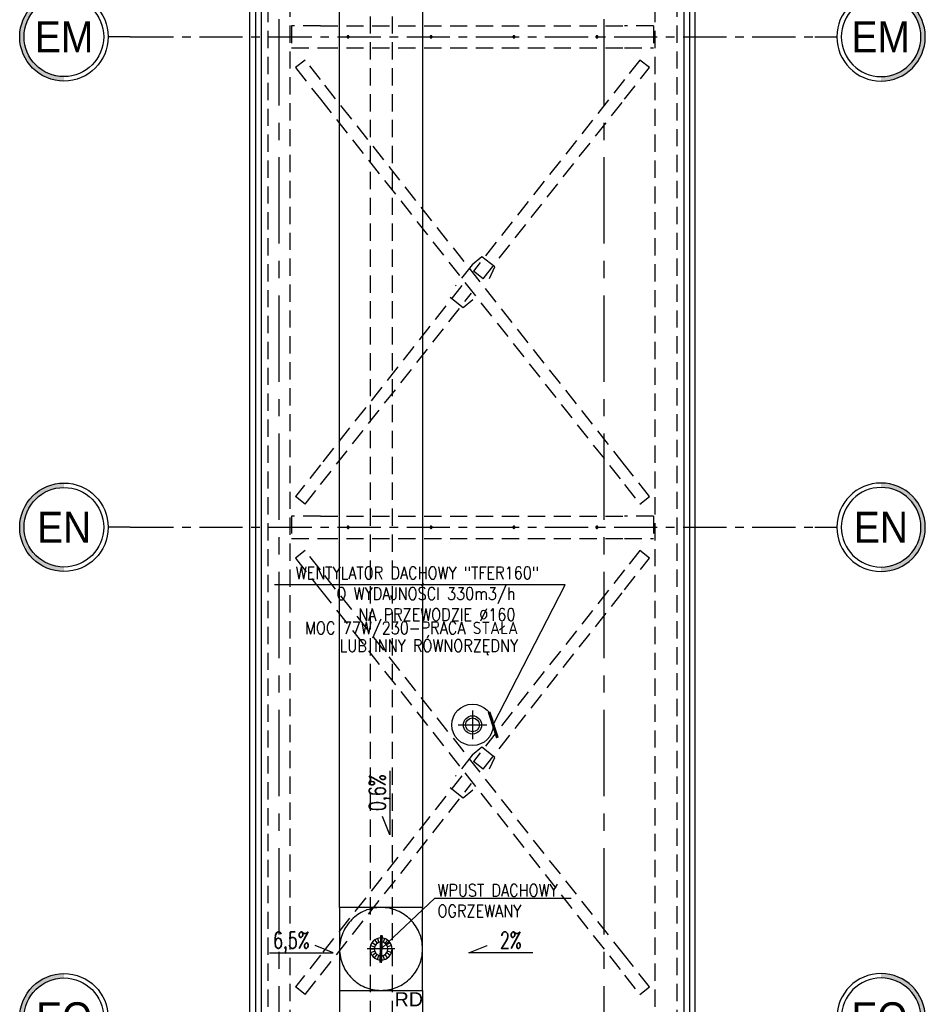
# Model space of a CAD drawing. Extents: x 41755 to 123924, y -112333 to 86187.
# Tile 5 of 256: x 100333 to 100989, y -106554 to -105842. Entities that reach past the tile are written whole.
import ezdxf
from ezdxf.enums import TextEntityAlignment as Align

# ---------------------------------------------------------------- set-up
doc = ezdxf.new("R2010")
doc.units = 0
doc.header["$LTSCALE"] = 50
for name, pattern in [('ACAD_ISO02W100', [15, 12, -3]), ('ACAD_ISO10W100', [18.5, 12, -3, 0.5, -3]), ('CENTER', [2, 1.25, -0.25, 0.25, -0.25]), ('DASHED', [0.75, 0.5, -0.25])]:
    doc.linetypes.add(name, pattern=pattern)
doc.layers.get('0').update_dxf_attribs({"color": 101, "linetype": 'CONTINUOUS'})
for name, color, linetype in [('Det-metal', 141, 'CONTINUOUS'), ('Ins-went', 141, 'CONTINUOUS'), ('Ins-wod', 4, 'CONTINUOUS'), ('Opis-spadki', 61, 'CONTINUOUS'), ('Os-osie', 14, 'CENTER'), ('Os-osie glowne', 1, 'CENTER'), ('Os-osie-opis', 16, 'CONTINUOUS'), ('Sc-systemowe', 150, 'CONTINUOUS'), ('Sch-opis', 51, 'CONTINUOUS'), ('W-idok', 8, 'CONTINUOUS')]:
    doc.layers.add(name, color=color, linetype=linetype)
doc.styles.add('dwg_opis duży', font='ARIAL.TTF', dxfattribs={"width": 0.9})
doc.styles.add('ROMANS', font='romans', dxfattribs={"width": 0.85})
doc.styles.add('TYTUL2', font='ARIAL.TTF')
doc.dimstyles.new('CHMIELNA', dxfattribs={"dimscale": 3.5, "dimtxt": 4, "dimasz": 1.5, "dimexe": 3, "dimexo": 0, "dimgap": 1, "dimtad": 1, "dimdec": 1, "dimrnd": 0.5, "dimzin": 12, "dimdsep": 46, "dimtxsty": 'ROMANS', "dimblk": 'DIMTICK', "dimcen": 0.09, "dimse1": 1, "dimse2": 1, "dimclrd": 143, "dimclrt": 53, "dimadec": 0, "dimazin": 0, "dimtfac": 1, "dimtdec": 1, "dimtix": 1, "dimtmove": 2, "dimatfit": 2, "dimldrblk": 'ARCHTICK', "dimfxl": 0, "dimtolj": 1, "dimtzin": 0, "dimarcsym": 0})

# ---------------------------------------------------------------- blocks, each defined once
blk = doc.blocks.new('DIMTICK')
for p, q in [((0, 1), (0, -1)), ((-1, 0), (1, 0))]:
    blk.add_line(p, q)
at = {"const_width": 0.141}
blk.add_lwpolyline([(0.707, 0.707), (-0.707, -0.707)], dxfattribs=at)
blk = doc.blocks.new('_kgjdskfgjkfh')
at = {"linetype": 'Continuous', "ltscale": 7}
for p, q in [((-2.47, 7.61), (-1.55, 4.76)), ((0, 8), (0, 5)), ((2.47, 7.61), (1.55, 4.76)), ((-8, 0), (-5, 0)), ((-7.61, 2.47), (-4.76, 1.55)), ((-6.47, 4.7), (-4.05, 2.94)), ((-4.7, 6.47), (-2.94, 4.05)), ((4.7, 6.47), (2.94, 4.05)), ((6.47, 4.7), (4.05, 2.94)), ((7.61, 2.47), (4.76, 1.55)), ((8, 0), (5, 0)), ((-7.61, -2.47), (-4.76, -1.55)), ((-6.47, -4.7), (-4.05, -2.94)), ((-4.7, -6.47), (-2.94, -4.05)), ((-2.47, -7.61), (-1.55, -4.76)), ((0, -8), (0, -5)), ((2.47, -7.61), (1.55, -4.76)), ((4.7, -6.47), (2.94, -4.05)), ((6.47, -4.7), (4.05, -2.94)), ((7.61, -2.47), (4.76, -1.55))]:
    blk.add_line(p, q, dxfattribs=at)
at = {"linetype": 'ACAD_ISO10W100'}
for p, q in [((0, 10), (0, -10)), ((10, 0), (-10, 0))]:
    blk.add_line(p, q, dxfattribs=at)
at = {"linetype": 'ACAD_ISO02W100'}
blk.add_circle((0, 0), 30, dxfattribs=at)
at = {"linetype": 'Continuous', "ltscale": 7}
for radius in [8, 5]:
    blk.add_circle((0, 0), radius, dxfattribs=at)
blk = doc.blocks.new('_opis_osi')
blk.add_hatch(color=256).paths.add_polyline_path([(32, -32), (28.8, -32, -1), (-28.8, -32), (-32, -32, 1)])
for radius in [32, 28.8]:
    blk.add_circle((0, -32), radius)
at = {"style": 'dwg_opis duży', "width": 0.9}
blk.add_attdef('AXNAMEV', text='', height=22.4, rotation=90, dxfattribs=at).set_placement((0, -32), align=Align.MIDDLE_CENTER)
blk = doc.blocks.new('SPADKI')
at = {"ltscale": 25}
blk.add_lwpolyline([(0, 0), (0, -70), (-8, -50), (-8, -50)], dxfattribs=at)
at = {"ltscale": 25, "style": 'ROMANS', "width": 0.7}
blk.add_attdef('SP%', text='', height=18, rotation=90, dxfattribs=at).set_placement((-4.9, -24), align=Align.CENTER)

msp = doc.modelspace()

# ---------------------------------------------------------------- linework, layer by layer
at = {"layer": 'Det-metal', "linetype": 'DASHED', "ltscale": 0.5}
for p, q in [((100512.966, -104968.622), (100512.966, -106739.622)), ((100528.966, -106739.622), (100528.966, -104968.622)), ((100792.966, -104968.622), (100792.966, -106739.622)), ((100808.966, -106739.622), (100808.966, -104968.622)), ((100550.966, -105846.122), (100529.966, -105846.122)), ((100529.966, -105846.122), (100529.966, -105862.122)), ((100550.966, -105846.122), (100770.966, -105846.122)), ((100791.966, -105846.122), (100770.966, -105846.122)), ((100791.966, -105846.122), (100791.966, -105862.122)), ((100570.186, -105853.944), (100570.166, -105854.122)), ((100570.245, -105853.775), (100570.186, -105853.944)), ((100570.341, -105853.623), (100570.245, -105853.775)), ((100570.467, -105853.497), (100570.341, -105853.623)), ((100570.619, -105853.401), (100570.467, -105853.497)), ((100570.788, -105853.342), (100570.619, -105853.401)), ((100570.966, -105853.322), (100570.788, -105853.342)), ((100571.144, -105853.342), (100570.966, -105853.322)), ((100571.313, -105853.401), (100571.144, -105853.342)), ((100571.465, -105853.497), (100571.313, -105853.401)), ((100571.591, -105853.623), (100571.465, -105853.497)), ((100571.687, -105853.775), (100571.591, -105853.623)), ((100571.746, -105853.944), (100571.687, -105853.775)), ((100571.766, -105854.122), (100571.746, -105853.944)), ((100630.186, -105853.944), (100630.166, -105854.122)), ((100630.245, -105853.775), (100630.186, -105853.944)), ((100630.341, -105853.623), (100630.245, -105853.775)), ((100630.467, -105853.497), (100630.341, -105853.623)), ((100630.619, -105853.401), (100630.467, -105853.497)), ((100630.788, -105853.342), (100630.619, -105853.401)), ((100630.966, -105853.322), (100630.788, -105853.342)), ((100631.144, -105853.342), (100630.966, -105853.322)), ((100631.313, -105853.401), (100631.144, -105853.342)), ((100631.465, -105853.497), (100631.313, -105853.401)), ((100631.591, -105853.623), (100631.465, -105853.497)), ((100631.687, -105853.775), (100631.591, -105853.623)), ((100631.746, -105853.944), (100631.687, -105853.775)), ((100631.766, -105854.122), (100631.746, -105853.944)), ((100690.186, -105853.944), (100690.166, -105854.122)), ((100690.245, -105853.775), (100690.186, -105853.944)), ((100690.341, -105853.623), (100690.245, -105853.775)), ((100690.467, -105853.497), (100690.341, -105853.623)), ((100690.619, -105853.401), (100690.467, -105853.497)), ((100690.788, -105853.342), (100690.619, -105853.401)), ((100690.966, -105853.322), (100690.788, -105853.342)), ((100691.144, -105853.342), (100690.966, -105853.322)), ((100691.313, -105853.401), (100691.144, -105853.342)), ((100691.465, -105853.497), (100691.313, -105853.401)), ((100691.591, -105853.623), (100691.465, -105853.497)), ((100691.687, -105853.775), (100691.591, -105853.623)), ((100691.746, -105853.944), (100691.687, -105853.775)), ((100691.766, -105854.122), (100691.746, -105853.944)), ((100750.186, -105853.944), (100750.166, -105854.122)), ((100750.245, -105853.775), (100750.186, -105853.944)), ((100750.341, -105853.623), (100750.245, -105853.775)), ((100750.467, -105853.497), (100750.341, -105853.623)), ((100750.619, -105853.401), (100750.467, -105853.497)), ((100750.788, -105853.342), (100750.619, -105853.401)), ((100750.966, -105853.322), (100750.788, -105853.342)), ((100751.144, -105853.342), (100750.966, -105853.322)), ((100751.313, -105853.401), (100751.144, -105853.342)), ((100751.465, -105853.497), (100751.313, -105853.401)), ((100751.591, -105853.623), (100751.465, -105853.497)), ((100751.687, -105853.775), (100751.591, -105853.623)), ((100751.746, -105853.944), (100751.687, -105853.775)), ((100751.766, -105854.122), (100751.746, -105853.944)), ((100570.166, -105854.122), (100570.186, -105854.3)), ((100570.186, -105854.3), (100570.245, -105854.469)), ((100570.245, -105854.469), (100570.341, -105854.621)), ((100570.341, -105854.621), (100570.467, -105854.747)), ((100570.467, -105854.747), (100570.619, -105854.843)), ((100570.619, -105854.843), (100570.788, -105854.902)), ((100570.788, -105854.902), (100570.966, -105854.922)), ((100570.966, -105854.922), (100571.144, -105854.902)), ((100571.144, -105854.902), (100571.313, -105854.843)), ((100571.313, -105854.843), (100571.465, -105854.747)), ((100571.465, -105854.747), (100571.591, -105854.621)), ((100571.591, -105854.621), (100571.687, -105854.469)), ((100571.687, -105854.469), (100571.746, -105854.3)), ((100571.746, -105854.3), (100571.766, -105854.122)), ((100630.166, -105854.122), (100630.186, -105854.3)), ((100630.186, -105854.3), (100630.245, -105854.469)), ((100630.245, -105854.469), (100630.341, -105854.621)), ((100630.341, -105854.621), (100630.467, -105854.747)), ((100630.467, -105854.747), (100630.619, -105854.843)), ((100630.619, -105854.843), (100630.788, -105854.902)), ((100630.788, -105854.902), (100630.966, -105854.922)), ((100630.966, -105854.922), (100631.144, -105854.902)), ((100631.144, -105854.902), (100631.313, -105854.843)), ((100631.313, -105854.843), (100631.465, -105854.747)), ((100631.465, -105854.747), (100631.591, -105854.621)), ((100631.591, -105854.621), (100631.687, -105854.469)), ((100631.687, -105854.469), (100631.746, -105854.3)), ((100631.746, -105854.3), (100631.766, -105854.122)), ((100690.166, -105854.122), (100690.186, -105854.3)), ((100690.186, -105854.3), (100690.245, -105854.469)), ((100690.245, -105854.469), (100690.341, -105854.621)), ((100690.341, -105854.621), (100690.467, -105854.747)), ((100690.467, -105854.747), (100690.619, -105854.843)), ((100690.619, -105854.843), (100690.788, -105854.902)), ((100690.788, -105854.902), (100690.966, -105854.922)), ((100690.966, -105854.922), (100691.144, -105854.902)), ((100691.144, -105854.902), (100691.313, -105854.843)), ((100691.313, -105854.843), (100691.465, -105854.747)), ((100691.465, -105854.747), (100691.591, -105854.621)), ((100691.591, -105854.621), (100691.687, -105854.469)), ((100691.687, -105854.469), (100691.746, -105854.3)), ((100691.746, -105854.3), (100691.766, -105854.122)), ((100750.166, -105854.122), (100750.186, -105854.3)), ((100750.186, -105854.3), (100750.245, -105854.469)), ((100750.245, -105854.469), (100750.341, -105854.621)), ((100750.341, -105854.621), (100750.467, -105854.747)), ((100750.467, -105854.747), (100750.619, -105854.843)), ((100750.619, -105854.843), (100750.788, -105854.902)), ((100750.788, -105854.902), (100750.966, -105854.922)), ((100750.966, -105854.922), (100751.144, -105854.902)), ((100751.144, -105854.902), (100751.313, -105854.843)), ((100751.313, -105854.843), (100751.465, -105854.747)), ((100751.465, -105854.747), (100751.591, -105854.621)), ((100751.591, -105854.621), (100751.687, -105854.469)), ((100751.687, -105854.469), (100751.746, -105854.3)), ((100751.746, -105854.3), (100751.766, -105854.122)), ((100529.966, -105862.122), (100550.966, -105862.122)), ((100550.966, -105862.122), (100770.966, -105862.122)), ((100770.966, -105862.122), (100791.966, -105862.122)), ((100539.888, -105870.934), (100532.907, -105876.44)), ((100550.966, -105884.98), (100539.888, -105870.934)), ((100782.045, -105870.934), (100770.966, -105884.98)), ((100789.025, -105876.44), (100782.132, -105871.003)), ((100532.907, -105876.44), (100550.966, -105899.336)), ((100770.966, -105899.336), (100789.025, -105876.44)), ((100770.966, -106163.909), (100550.966, -105884.98)), ((100770.966, -105884.98), (100661.585, -106023.66)), ((100550.966, -105899.336), (100770.966, -106178.264)), ((100668.565, -106029.165), (100770.966, -105899.336)), ((100667.796, -106013.275), (100660.652, -106019.103)), ((100677.218, -106020.706), (100667.796, -106013.275)), ((100660.652, -106019.103), (100648.718, -106034.234)), ((100668.565, -106029.165), (100661.585, -106023.66)), ((100673.215, -106029.011), (100677.218, -106020.706)), ((100653.367, -106034.08), (100550.966, -106163.909)), ((100550.966, -106178.264), (100660.347, -106039.585)), ((100644.714, -106042.539), (100654.136, -106049.97)), ((100654.136, -106049.97), (100661.28, -106044.142)), ((100550.966, -106163.909), (100532.907, -106186.805)), ((100789.025, -106186.805), (100770.966, -106163.909)), ((100539.887, -106192.31), (100550.966, -106178.264)), ((100770.966, -106178.264), (100782.045, -106192.31)), ((100539.887, -106192.31), (100532.907, -106186.805)), ((100782.045, -106192.31), (100789.025, -106186.805)), ((100550.966, -106201.122), (100529.966, -106201.122)), ((100529.966, -106201.122), (100529.966, -106217.122)), ((100550.966, -106201.122), (100770.966, -106201.122)), ((100791.966, -106201.122), (100770.966, -106201.122)), ((100791.966, -106201.122), (100791.966, -106217.122)), ((100570.186, -106208.944), (100570.166, -106209.122)), ((100570.166, -106209.122), (100570.186, -106209.3)), ((100570.245, -106208.775), (100570.186, -106208.944)), ((100570.186, -106209.3), (100570.245, -106209.469)), ((100570.341, -106208.623), (100570.245, -106208.775)), ((100570.245, -106209.469), (100570.341, -106209.621)), ((100570.467, -106208.496), (100570.341, -106208.623)), ((100570.341, -106209.621), (100570.467, -106209.748)), ((100570.619, -106208.401), (100570.467, -106208.496)), ((100570.467, -106209.748), (100570.619, -106209.843)), ((100570.788, -106208.342), (100570.619, -106208.401)), ((100570.619, -106209.843), (100570.788, -106209.902)), ((100570.966, -106208.322), (100570.788, -106208.342)), ((100570.788, -106209.902), (100570.966, -106209.922)), ((100571.144, -106208.342), (100570.966, -106208.322)), ((100570.966, -106209.922), (100571.144, -106209.902)), ((100571.313, -106208.401), (100571.144, -106208.342)), ((100571.144, -106209.902), (100571.313, -106209.843)), ((100571.465, -106208.496), (100571.313, -106208.401)), ((100571.313, -106209.843), (100571.465, -106209.748)), ((100571.591, -106208.623), (100571.465, -106208.496)), ((100571.465, -106209.748), (100571.591, -106209.621)), ((100571.687, -106208.775), (100571.591, -106208.623)), ((100571.591, -106209.621), (100571.687, -106209.469)), ((100571.746, -106208.944), (100571.687, -106208.775)), ((100571.687, -106209.469), (100571.746, -106209.3)), ((100571.766, -106209.122), (100571.746, -106208.944)), ((100571.746, -106209.3), (100571.766, -106209.122)), ((100630.186, -106208.944), (100630.166, -106209.122)), ((100630.166, -106209.122), (100630.186, -106209.3)), ((100630.245, -106208.775), (100630.186, -106208.944)), ((100630.186, -106209.3), (100630.245, -106209.469)), ((100630.341, -106208.623), (100630.245, -106208.775)), ((100630.245, -106209.469), (100630.341, -106209.621)), ((100630.467, -106208.496), (100630.341, -106208.623)), ((100630.341, -106209.621), (100630.467, -106209.748)), ((100630.619, -106208.401), (100630.467, -106208.496)), ((100630.467, -106209.748), (100630.619, -106209.843)), ((100630.788, -106208.342), (100630.619, -106208.401)), ((100630.619, -106209.843), (100630.788, -106209.902)), ((100630.966, -106208.322), (100630.788, -106208.342)), ((100630.788, -106209.902), (100630.966, -106209.922)), ((100631.144, -106208.342), (100630.966, -106208.322)), ((100630.966, -106209.922), (100631.144, -106209.902)), ((100631.313, -106208.401), (100631.144, -106208.342)), ((100631.144, -106209.902), (100631.313, -106209.843)), ((100631.465, -106208.496), (100631.313, -106208.401)), ((100631.313, -106209.843), (100631.465, -106209.748)), ((100631.591, -106208.623), (100631.465, -106208.496)), ((100631.465, -106209.748), (100631.591, -106209.621)), ((100631.687, -106208.775), (100631.591, -106208.623)), ((100631.591, -106209.621), (100631.687, -106209.469)), ((100631.746, -106208.944), (100631.687, -106208.775)), ((100631.687, -106209.469), (100631.746, -106209.3)), ((100631.766, -106209.122), (100631.746, -106208.944)), ((100631.746, -106209.3), (100631.766, -106209.122)), ((100690.186, -106208.944), (100690.166, -106209.122)), ((100690.166, -106209.122), (100690.186, -106209.3)), ((100690.245, -106208.775), (100690.186, -106208.944)), ((100690.186, -106209.3), (100690.245, -106209.469)), ((100690.341, -106208.623), (100690.245, -106208.775)), ((100690.245, -106209.469), (100690.341, -106209.621)), ((100690.467, -106208.496), (100690.341, -106208.623)), ((100690.341, -106209.621), (100690.467, -106209.748)), ((100690.619, -106208.401), (100690.467, -106208.496)), ((100690.467, -106209.748), (100690.619, -106209.843)), ((100690.788, -106208.342), (100690.619, -106208.401)), ((100690.619, -106209.843), (100690.788, -106209.902)), ((100690.966, -106208.322), (100690.788, -106208.342)), ((100690.788, -106209.902), (100690.966, -106209.922)), ((100691.144, -106208.342), (100690.966, -106208.322)), ((100690.966, -106209.922), (100691.144, -106209.902)), ((100691.313, -106208.401), (100691.144, -106208.342)), ((100691.144, -106209.902), (100691.313, -106209.843)), ((100691.465, -106208.496), (100691.313, -106208.401)), ((100691.313, -106209.843), (100691.465, -106209.748)), ((100691.591, -106208.623), (100691.465, -106208.496)), ((100691.465, -106209.748), (100691.591, -106209.621)), ((100691.687, -106208.775), (100691.591, -106208.623)), ((100691.591, -106209.621), (100691.687, -106209.469)), ((100691.746, -106208.944), (100691.687, -106208.775)), ((100691.687, -106209.469), (100691.746, -106209.3)), ((100691.766, -106209.122), (100691.746, -106208.944)), ((100691.746, -106209.3), (100691.766, -106209.122)), ((100750.186, -106208.944), (100750.166, -106209.122)), ((100750.166, -106209.122), (100750.186, -106209.3)), ((100750.245, -106208.775), (100750.186, -106208.944)), ((100750.186, -106209.3), (100750.245, -106209.469)), ((100750.341, -106208.623), (100750.245, -106208.775)), ((100750.245, -106209.469), (100750.341, -106209.621)), ((100750.467, -106208.496), (100750.341, -106208.623)), ((100750.341, -106209.621), (100750.467, -106209.748)), ((100750.619, -106208.401), (100750.467, -106208.496)), ((100750.467, -106209.748), (100750.619, -106209.843)), ((100750.788, -106208.342), (100750.619, -106208.401)), ((100750.619, -106209.843), (100750.788, -106209.902)), ((100750.966, -106208.322), (100750.788, -106208.342)), ((100750.788, -106209.902), (100750.966, -106209.922)), ((100751.144, -106208.342), (100750.966, -106208.322)), ((100750.966, -106209.922), (100751.144, -106209.902)), ((100751.313, -106208.401), (100751.144, -106208.342)), ((100751.144, -106209.902), (100751.313, -106209.843)), ((100751.465, -106208.496), (100751.313, -106208.401)), ((100751.313, -106209.843), (100751.465, -106209.748)), ((100751.591, -106208.623), (100751.465, -106208.496)), ((100751.465, -106209.748), (100751.591, -106209.621)), ((100751.687, -106208.775), (100751.591, -106208.623)), ((100751.591, -106209.621), (100751.687, -106209.469)), ((100751.746, -106208.944), (100751.687, -106208.775)), ((100751.687, -106209.469), (100751.746, -106209.3)), ((100751.766, -106209.122), (100751.746, -106208.944)), ((100751.746, -106209.3), (100751.766, -106209.122)), ((100529.966, -106217.122), (100550.966, -106217.122)), ((100550.966, -106217.122), (100770.966, -106217.122)), ((100770.966, -106217.122), (100791.966, -106217.122)), ((100539.888, -106225.934), (100532.907, -106231.44)), ((100532.907, -106231.44), (100550.966, -106254.336)), ((100550.966, -106239.98), (100539.888, -106225.934)), ((100782.045, -106225.934), (100770.966, -106239.98)), ((100770.966, -106254.336), (100789.025, -106231.44)), ((100789.025, -106231.44), (100782.132, -106226.003)), ((100770.966, -106518.909), (100550.966, -106239.98)), ((100770.966, -106239.98), (100661.585, -106378.659)), ((100550.966, -106254.336), (100770.966, -106533.264)), ((100668.565, -106384.165), (100770.966, -106254.336)), ((100660.652, -106374.102), (100648.718, -106389.233)), ((100667.796, -106368.275), (100660.652, -106374.102)), ((100677.218, -106375.706), (100667.796, -106368.275)), ((100668.565, -106384.165), (100661.585, -106378.659)), ((100673.215, -106384.011), (100677.218, -106375.706)), ((100653.367, -106389.079), (100550.966, -106518.909)), ((100550.966, -106533.264), (100660.347, -106394.585)), ((100644.714, -106397.539), (100654.136, -106404.97)), ((100654.136, -106404.97), (100661.28, -106399.142)), ((100550.966, -106518.909), (100532.907, -106541.805)), ((100789.025, -106541.805), (100770.966, -106518.909)), ((100539.887, -106547.31), (100550.966, -106533.264)), ((100770.966, -106533.264), (100782.045, -106547.31)), ((100539.887, -106547.31), (100532.907, -106541.805)), ((100782.045, -106547.31), (100789.025, -106541.805))]:
    msp.add_line(p, q, dxfattribs=at)
at = {"layer": 'Ins-went'}
for p, q in [((100660.966, -106341.764), (100660.966, -106362.549)), ((100650.573, -106352.157), (100671.359, -106352.157))]:
    msp.add_line(p, q, dxfattribs=at)
for radius in [15, 6.6, 5]:
    msp.add_circle((100660.966, -106352.157), radius, dxfattribs=at)
at = {"layer": 'Ins-wod'}
for points in [[(100499.966, -107282.622), (100499.966, -101543.639)], [(100821.966, -107282.622), (100821.966, -101543.639)]]:
    msp.add_lwpolyline(points, dxfattribs=at)
at = {"layer": 'Ins-wod', "linetype": 'DASHED', "ltscale": 0.5}
for points in [[(100586.825, -102314.307), (100586.825, -107420.622)], [(100602.825, -102314.307), (100602.825, -107404.622)]]:
    msp.add_lwpolyline(points, dxfattribs=at)
at = {"layer": 'Os-osie', "ltscale": 0.5}
for p, q in [((100413.401, -105854.122), (100908.531, -105854.122)), ((100413.401, -106209.122), (100908.531, -106209.122))]:
    msp.add_line(p, q, dxfattribs=at)
at = {"layer": 'Os-osie glowne'}
for points in [[(100520.966, -101041.307), (100520.966, -108645.513)], [(100755.966, -101041.307), (100755.966, -107389.836)]]:
    msp.add_lwpolyline(points, dxfattribs=at)
at = {"layer": 'Os-osie-opis'}
for points in [[(100413.401, -105854.122), (100397.401, -105854.122)], [(100908.531, -105854.122), (100924.531, -105854.122)], [(100413.401, -106209.122), (100397.401, -106209.122)], [(100908.531, -106209.122), (100924.531, -106209.122)]]:
    msp.add_lwpolyline(points, dxfattribs=at)
at = {"layer": 'Sc-systemowe'}
for points in [[(100503.966, -104409.749), (100503.966, -107282.622)], [(100507.966, -104409.749), (100507.966, -107282.622)], [(100813.966, -104409.749), (100813.966, -107282.622)], [(100817.966, -104409.749), (100817.966, -107282.622)]]:
    msp.add_lwpolyline(points, dxfattribs=at)
at = {"layer": 'W-idok'}
for points in [[(100564.825, -106484.307), (100564.825, -105214.565)], [(100624.825, -105214.565), (100624.825, -106484.307)], [(100564.825, -106544.307), (100564.825, -107282.622)], [(100624.825, -106544.307), (100624.825, -107282.622)]]:
    msp.add_lwpolyline(points, dxfattribs=at)
msp.add_lwpolyline([(100564.825, -106544.307), (100624.825, -106544.307), (100624.825, -106484.307), (100564.825, -106484.307)], close=True, dxfattribs=at)

# ---------------------------------------------------------------- block references
at = {"layer": 'Ins-wod', "xscale": -1, "rotation": 270}
msp.add_blockref('_kgjdskfgjkfh', (100594.825, -106514.307), dxfattribs=at)
at = {"layer": 'Opis-spadki', "xscale": 0.6604040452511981, "yscale": 0.6604040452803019, "zscale": 0.6604040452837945}
msp.add_blockref('SPADKI', (100601.235, -106385.414), dxfattribs=at).add_auto_attribs({'SP%': '0,6%'})
at = {"layer": 'Opis-spadki'}
ref = msp.add_blockref('SPADKI', (100514.038, -106517.146), dxfattribs=dict(at, xscale=-0.6604040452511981, yscale=0.6604040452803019, zscale=0.6604040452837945, rotation=89.99999999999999))
ref.add_attrib('SP%', '6,5%', dxfattribs={"layer": '0', "ltscale": 25, "height": 11.8873, "style": 'ROMANS', "width": 0.7}).set_placement((100529.919, -106513.913), align=Align.CENTER)
at = {"layer": 'Opis-spadki', "xscale": 0.6604040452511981, "yscale": 0.6604040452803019, "zscale": 0.6604040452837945, "rotation": 270}
msp.add_blockref('SPADKI', (100704.538, -106517.146), dxfattribs=at).add_auto_attribs({'SP%': '2%'})
at = {"layer": 'Os-osie-opis'}
ref = msp.add_blockref('_opis_osi', (100397.401, -105854.122), dxfattribs=dict(at, rotation=270))
ref.add_attrib('AXNAMEV', 'EM', dxfattribs={"layer": '0', "height": 22.4, "style": 'dwg_opis duży', "width": 0.9}).set_placement((100365.566, -105854.122), align=Align.MIDDLE_CENTER)
ref = msp.add_blockref('_opis_osi', (100924.531, -105854.122), dxfattribs=dict(at, xscale=-1, rotation=89.99999999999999))
ref.add_attrib('AXNAMEV', 'EM', dxfattribs={"layer": '0', "height": 22.4, "style": 'dwg_opis duży', "width": 0.9}).set_placement((100956.27, -105854.122), align=Align.MIDDLE_CENTER)
ref = msp.add_blockref('_opis_osi', (100397.401, -106209.122), dxfattribs=dict(at, rotation=270))
ref.add_attrib('AXNAMEV', 'EN', dxfattribs={"layer": '0', "height": 22.4, "style": 'dwg_opis duży', "width": 0.9}).set_placement((100365.566, -106209.122), align=Align.MIDDLE_CENTER)
ref = msp.add_blockref('_opis_osi', (100924.531, -106209.122), dxfattribs=dict(at, xscale=-1, rotation=89.99999999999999))
ref.add_attrib('AXNAMEV', 'EN', dxfattribs={"layer": '0', "height": 22.4, "style": 'dwg_opis duży', "width": 0.9}).set_placement((100956.449, -106209.122), align=Align.MIDDLE_CENTER)
ref = msp.add_blockref('_opis_osi', (100397.401, -106564.122), dxfattribs=dict(at, rotation=270))
ref.add_attrib('AXNAMEV', 'EO', dxfattribs={"layer": '0', "height": 22.4, "style": 'dwg_opis duży', "width": 0.9}).set_placement((100365.566, -106564.122), align=Align.MIDDLE_CENTER)
ref = msp.add_blockref('_opis_osi', (100924.531, -106564.122), dxfattribs=dict(at, xscale=-1, rotation=89.99999999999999))
ref.add_attrib('AXNAMEV', 'EO', dxfattribs={"layer": '0', "height": 22.4, "style": 'dwg_opis duży', "width": 0.9}).set_placement((100955.403, -106564.122), align=Align.MIDDLE_CENTER)

# ---------------------------------------------------------------- texts
at = {"layer": 'Ins-wod', "insert": (100604.592, -106555.856), "char_height": 10.2123, "width": 1336.21749, "attachment_point": 7, "style": 'TYTUL2'}
msp.add_mtext('RD', dxfattribs=at)
at = {"layer": 'Sch-opis', "char_height": 9, "width": 203.76147, "style": 'ROMANS'}
for s, insert, attachment_point in [('WENTYLATOR DACHOWY "TFER160"', (100709.125, -106237.624), 3), ('O WYDAJNOŚCI 330m3/h ', (100692.053, -106252.61), 3), ('NA PRZEWODZIE %%C160', (100692.053, -106267.79), 3), ('MOC 77W/230-PRACA STAŁA', (100693.953, -106277.458), 3), ('LUB INNY RÓWNORZĘDNY', (100693.953, -106290.325), 3), ('WPUST DACHOWY\\POGRZEWANY', (100635.656, -106467.372), 1)]:
    msp.add_mtext(s, dxfattribs=dict(at, insert=insert, attachment_point=attachment_point))

# ---------------------------------------------------------------- leaders
at = {"layer": 'Sch-opis'}
for points in [[(100675.966, -106352.157), (100728.028, -106250.691), (100517.841, -106250.691)], [(100594.825, -106514.307), (100633.649, -106477.63), (100732.347, -106477.63)]]:
    msp.add_leader(points, dimstyle='CHMIELNA', override={"dimasz": 4, "dimgap": 1, "dimtad": 0}, dxfattribs=at)

doc.saveas('drawing.dxf')
